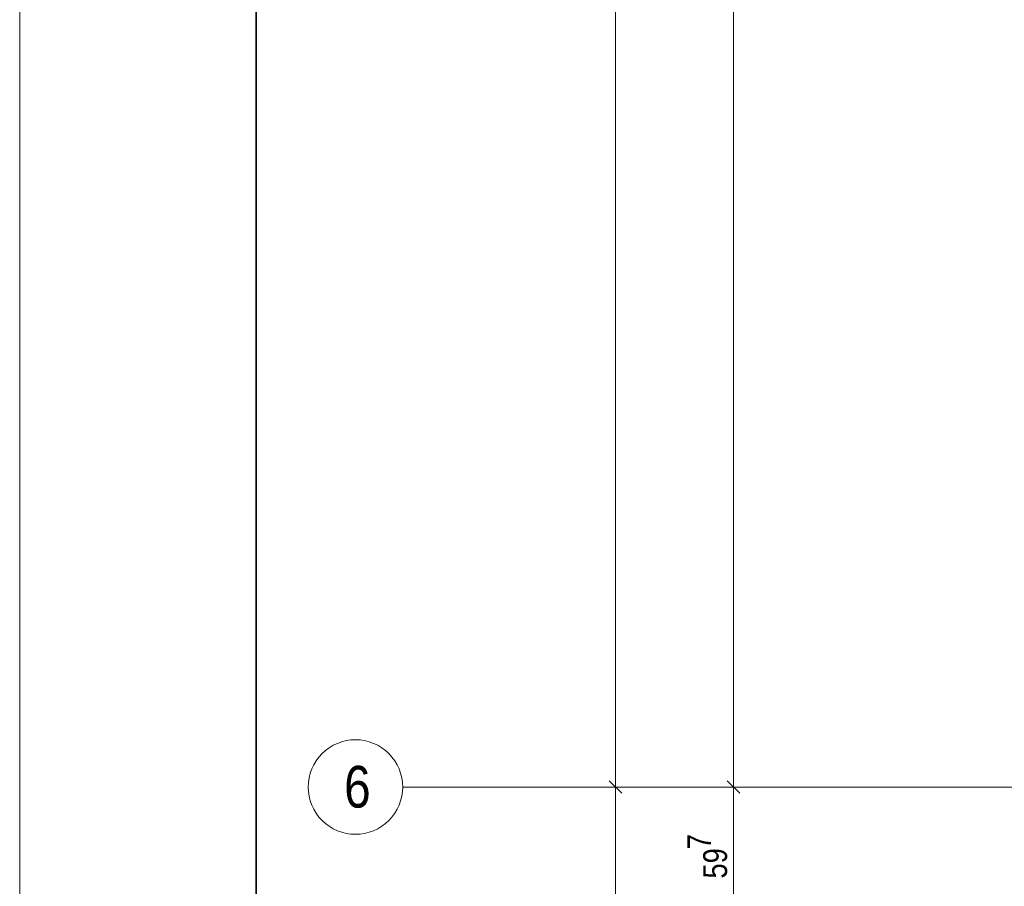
# Model space of a CAD drawing. Extents: x -420 to 300, y 62 to 1112.
# Tile 52 of 256: x -420 to -336, y 376 to 449. Entities that reach past the tile are written whole.
import ezdxf
from ezdxf.lldxf.tags import DXFTag

# ---------------------------------------------------------------- set-up
doc = ezdxf.new("R2010")
doc.units = 0
doc.layers.get('0').update_dxf_attribs({"lineweight": 13})
for name, color, linetype, lineweight in [('70 -71 Achsen- 1 Gebäudeachsen', 7, 'STRICHPUNKT2-A06CPUWML0', 18), ('iwb_Plankopf Rahmen', 7, 'Continuous', 35), ('Keine-A06CPUWIL0', 7, 'Continuous', 9)]:
    doc.layers.add(name, color=color, linetype=linetype, lineweight=lineweight)
doc.layers.add('70 -76 Bemaßung- 2 Allgemein', color=9, linetype='Continuous', lineweight=5, true_color=0x808080)
doc.styles.get("Standard").update_dxf_attribs({"font": 'ARIALN.TTF'})
tags = doc.linetypes.add('STRICHPUNKT2-A06CPUWML0', pattern=[12.7, 6.35, -3.175, 0, -3.175]).pattern_tags.tags
tags[10:11] = [DXFTag(74, 4), DXFTag(75, 0), DXFTag(340, '0'), DXFTag(46, 0.0), DXFTag(50, 0.0), DXFTag(44, 0.0), DXFTag(45, 0.0)]
tags[8:9] = [DXFTag(74, 4), DXFTag(75, 0), DXFTag(340, '0'), DXFTag(46, 0.0), DXFTag(50, 0.0), DXFTag(44, 0.0), DXFTag(45, 0.0)]
tags[6:7] = [DXFTag(74, 4), DXFTag(75, 0), DXFTag(340, '0'), DXFTag(46, 0.0), DXFTag(50, 0.0), DXFTag(44, 0.0), DXFTag(45, 0.0)]
tags[4:5] = [DXFTag(74, 4), DXFTag(75, 0), DXFTag(340, '0'), DXFTag(46, 0.0), DXFTag(50, 0.0), DXFTag(44, 0.0), DXFTag(45, 0.0)]

# ---------------------------------------------------------------- blocks, each defined once
blk = doc.blocks.new('Referenz-A06CPUWNL0', base_point=(-395.238, 76.953))
at = {"layer": '70 -71 Achsen- 1 Gebäudeachsen', "color": 0, "linetype": 'STRICHPUNKT2-A06CPUWML0', "ltscale": 0.18}
blk.add_line((-387.238, 384.453), (76.501, 384.453), dxfattribs=at)
at = {"layer": '70 -76 Bemaßung- 2 Allgemein', "color": 0, "linetype": 'Continuous', "ltscale": 0.13}
for p, q in [((-359.238, 385.514), (-359.238, 761.453)), ((-369.238, 385.514), (-369.238, 548.393)), ((-368.707, 383.923), (-369.768, 384.984)), ((-369.768, 384.984), (-368.707, 383.923)), ((-369.238, 383.953), (-369.238, 385.514)), ((-369.238, 384.953), (-369.238, 383.393)), ((-359.238, 383.453), (-359.238, 385.514)), ((-359.238, 385.453), (-359.238, 383.393)), ((-367.238, 384.453), (-370.238, 384.453)), ((-367.238, 384.453), (-370.238, 384.453)), ((-356.738, 384.453), (-360.238, 384.453)), ((-356.738, 384.453), (-360.238, 384.453)), ((-369.238, 220.514), (-369.238, 383.393)), ((-359.238, 373.574), (-359.238, 383.393))]:
    blk.add_line(p, q, dxfattribs=at)
at = {"layer": '70 -76 Bemaßung- 2 Allgemein', "color": 0, "linetype": 'Continuous', "lineweight": 20, "ltscale": 0.2}
for p, q in [((-358.707, 383.923), (-359.768, 384.984)), ((-359.768, 384.984), (-358.707, 383.923))]:
    blk.add_line(p, q, dxfattribs=at)
at = {"layer": 'Keine-A06CPUWIL0', "color": 0, "linetype": 'Continuous', "ltscale": 0.13}
for p, q in [((-392.768, 388.149), (-392.399, 388.281)), ((-392.399, 388.281), (-392.018, 388.377)), ((-392.018, 388.377), (-391.63, 388.434)), ((-391.63, 388.434), (-391.238, 388.453)), ((-391.238, 388.453), (-390.846, 388.434)), ((-390.846, 388.434), (-390.457, 388.377)), ((-390.457, 388.377), (-390.077, 388.281)), ((-390.077, 388.281), (-389.707, 388.149)), ((-394.066, 387.282), (-393.775, 387.545)), ((-393.775, 387.545), (-393.46, 387.779)), ((-393.46, 387.779), (-393.123, 387.981)), ((-393.123, 387.981), (-392.768, 388.149)), ((-389.707, 388.149), (-389.352, 387.981)), ((-389.352, 387.981), (-389.015, 387.779)), ((-389.015, 387.779), (-388.7, 387.545)), ((-388.7, 387.545), (-388.409, 387.282)), ((-394.765, 386.339), (-394.564, 386.676)), ((-394.564, 386.676), (-394.33, 386.991)), ((-394.33, 386.991), (-394.066, 387.282)), ((-388.409, 387.282), (-388.146, 386.991)), ((-388.146, 386.991), (-387.912, 386.676)), ((-387.912, 386.676), (-387.71, 386.339)), ((-395.065, 385.615), (-394.933, 385.984)), ((-394.933, 385.984), (-394.765, 386.339)), ((-387.71, 386.339), (-387.542, 385.984)), ((-387.542, 385.984), (-387.41, 385.615)), ((-395.218, 384.845), (-395.161, 385.234)), ((-395.161, 385.234), (-395.065, 385.615)), ((-387.41, 385.615), (-387.315, 385.234)), ((-387.315, 385.234), (-387.257, 384.845)), ((-395.238, 384.453), (-395.218, 384.845)), ((-395.218, 384.061), (-395.238, 384.453)), ((-387.257, 384.845), (-387.238, 384.453)), ((-387.238, 384.453), (-387.257, 384.061)), ((-395.161, 383.673), (-395.218, 384.061)), ((-395.065, 383.292), (-395.161, 383.673)), ((-394.933, 382.923), (-395.065, 383.292)), ((-387.41, 383.292), (-387.542, 382.923)), ((-387.315, 383.673), (-387.41, 383.292)), ((-387.257, 384.061), (-387.315, 383.673)), ((-394.765, 382.568), (-394.933, 382.923)), ((-394.564, 382.231), (-394.765, 382.568)), ((-387.71, 382.568), (-387.912, 382.231)), ((-387.542, 382.923), (-387.71, 382.568)), ((-394.33, 381.916), (-394.564, 382.231)), ((-394.066, 381.625), (-394.33, 381.916)), ((-393.775, 381.361), (-394.066, 381.625)), ((-388.409, 381.625), (-388.7, 381.361)), ((-388.146, 381.916), (-388.409, 381.625)), ((-387.912, 382.231), (-388.146, 381.916)), ((-393.46, 381.128), (-393.775, 381.361)), ((-393.123, 380.926), (-393.46, 381.128)), ((-392.768, 380.758), (-393.123, 380.926)), ((-392.399, 380.626), (-392.768, 380.758)), ((-389.707, 380.758), (-390.077, 380.626)), ((-389.352, 380.926), (-389.707, 380.758)), ((-389.015, 381.128), (-389.352, 380.926)), ((-388.7, 381.361), (-389.015, 381.128)), ((-392.018, 380.53), (-392.399, 380.626)), ((-391.63, 380.473), (-392.018, 380.53)), ((-391.238, 380.453), (-391.63, 380.473)), ((-390.846, 380.473), (-391.238, 380.453)), ((-390.457, 380.53), (-390.846, 380.473)), ((-390.077, 380.626), (-390.457, 380.53))]:
    blk.add_line(p, q, dxfattribs=at)
at = {"layer": '70 -76 Bemaßung- 2 Allgemein', "color": 0, "linetype": 'Continuous', "ltscale": 0.13, "char_height": 2.01377, "attachment_point": 1, "rotation": 90}
for s, insert in [('{\\fArial Narrow;7}', (-363.15, 379.185)), ('{\\fArial Narrow;59}', (-361.807, 376.712))]:
    blk.add_mtext(s, dxfattribs=dict(at, insert=insert))
at = {"layer": 'Keine-A06CPUWIL0', "color": 0, "linetype": 'Continuous', "ltscale": 0.13, "insert": (-392.195, 386.24), "char_height": 3.5241, "attachment_point": 1}
blk.add_mtext('{\\fArial Narrow;6}', dxfattribs=at)

msp = doc.modelspace()

# ---------------------------------------------------------------- linework, layer by layer
at = {"layer": 'iwb_Plankopf Rahmen', "color": 8, "lineweight": 13, "ltscale": 0.13, "true_color": 0x808080}
msp.add_lwpolyline([(300.353, 62.433), (-419.647, 62.433), (-419.647, 1112.433), (300.353, 1112.433), (300.353, 62.433)], close=True, dxfattribs=at)
at = {"layer": 'iwb_Plankopf Rahmen', "ltscale": 0.35}
msp.add_lwpolyline([(-399.647, 67.433), (-399.647, 1107.433), (295.353, 1107.433), (295.353, 67.433), (-399.647, 67.433)], close=True, dxfattribs=at)

# ---------------------------------------------------------------- block references
at = {"color": 8, "lineweight": 13, "ltscale": 0.13, "true_color": 0x808080}
msp.add_blockref('Referenz-A06CPUWNL0', (-395.238, 76.953), dxfattribs=at)

doc.saveas('drawing.dxf')
